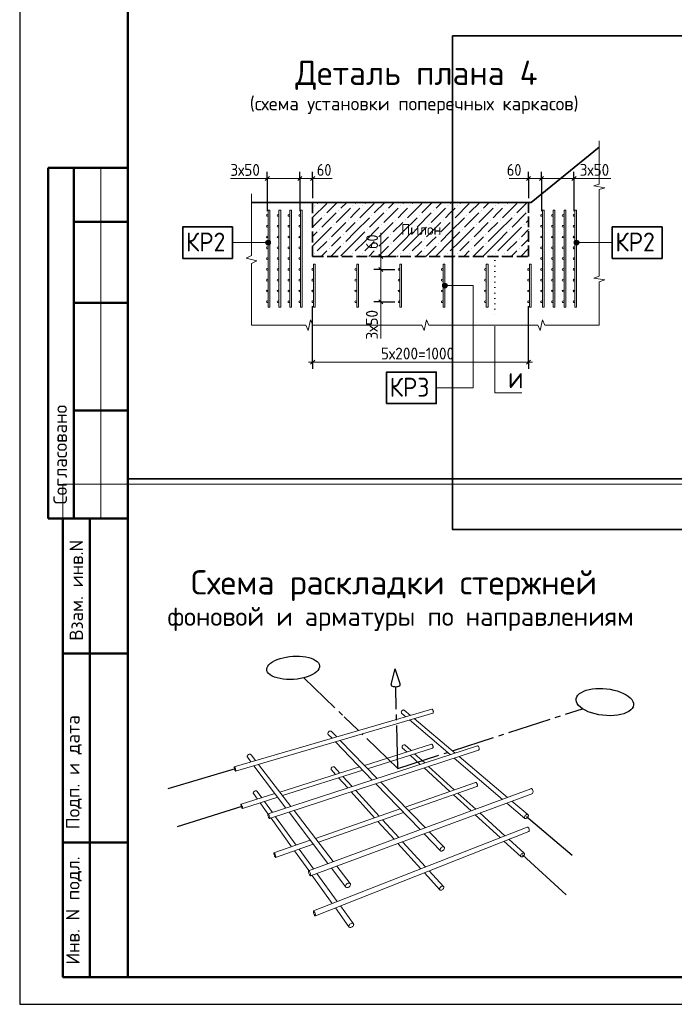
# Model space of a CAD drawing. Header units: millimetres. Extents: x 0 to 42000, y 0 to 29700.
# Tile 1 of 6: x 0 to 12125, y 0 to 18244. Entities that reach past the tile are written whole.
import ezdxf

# ---------------------------------------------------------------- set-up
doc = ezdxf.new("R2010")
doc.units = ezdxf.units.MM
for name, pattern in [('______2', [270, 200, -70]), ('______5', [1100, 800, -100, 100, -100]), ('______9', [100, 0, -100])]:
    doc.linetypes.add(name, pattern=pattern)
for name, color, linetype, lineweight in [('Standard', 7, 'Continuous', 25), ('Общий01', 7, 'Continuous', 13), ('Размерная линия_ общее', 7, 'Continuous', 13), ('Текст_ общее', 7, 'Continuous', 25)]:
    doc.layers.add(name, color=color, linetype=linetype, lineweight=lineweight)
doc.styles.add('ISOCPEUR', font='txt')

msp = doc.modelspace()

# ---------------------------------------------------------------- hatches: boundary and pattern name
at = {"layer": 'Standard', "linetype": 'Continuous', "lineweight": 13, "transparency": 33554687}
for points in [[(5461, 14795), (5467, 14801), (5474, 14795), (5467, 14788)], [(6165, 14795), (6171, 14801), (6178, 14795), (6171, 14788)], [(6341, 14795), (6347, 14801), (6354, 14795), (6347, 14788)], [(7045, 14795), (7051, 14801), (7058, 14795), (7051, 14788)], [(7221, 14795), (7227, 14801), (7234, 14795), (7227, 14788)], [(7925, 14795), (7931, 14801), (7938, 14795), (7931, 14788)], [(8101, 14795), (8107, 14801), (8114, 14795), (8107, 14788)], [(8805, 14795), (8811, 14801), (8818, 14795), (8811, 14788)], [(8981, 14795), (8987, 14801), (8994, 14795), (8987, 14788)], [(5637, 14619), (5643, 14625), (5650, 14619), (5643, 14612)], [(5901, 14707), (5907, 14713), (5914, 14707), (5907, 14700)], [(6517, 14619), (6523, 14625), (6530, 14619), (6523, 14612)], [(6781, 14707), (6787, 14713), (6794, 14707), (6787, 14700)], [(7397, 14619), (7403, 14625), (7410, 14619), (7403, 14612)], [(7661, 14707), (7667, 14713), (7674, 14707), (7667, 14700)], [(8277, 14619), (8283, 14625), (8290, 14619), (8283, 14612)], [(8541, 14707), (8547, 14713), (8554, 14707), (8547, 14700)], [(9157, 14619), (9163, 14625), (9170, 14619), (9163, 14612)], [(9421, 14707), (9426, 14712), (9426, 14702)], [(5813, 14443), (5819, 14449), (5826, 14443), (5819, 14436)], [(6077, 14531), (6083, 14537), (6090, 14531), (6083, 14524)], [(6253, 14531), (6259, 14537), (6266, 14531), (6259, 14524)], [(6693, 14443), (6699, 14449), (6706, 14443), (6699, 14436)], [(6957, 14531), (6963, 14537), (6970, 14531), (6963, 14524)], [(7133, 14531), (7139, 14537), (7146, 14531), (7139, 14524)], [(7573, 14443), (7579, 14449), (7586, 14443), (7579, 14436)], [(7837, 14531), (7843, 14537), (7850, 14531), (7843, 14524)], [(8013, 14531), (8019, 14537), (8026, 14531), (8019, 14524)], [(8453, 14443), (8459, 14449), (8466, 14443), (8459, 14436)], [(8717, 14531), (8723, 14537), (8730, 14531), (8723, 14524)], [(8893, 14531), (8899, 14537), (8906, 14531), (8899, 14524)], [(9333, 14443), (9339, 14449), (9346, 14443), (9339, 14436)], [(5549, 14355), (5555, 14361), (5562, 14355), (5555, 14348)], [(5989, 14267), (5995, 14273), (6002, 14267), (5995, 14260)], [(6429, 14355), (6435, 14361), (6442, 14355), (6435, 14348)], [(6869, 14267), (6875, 14273), (6882, 14267), (6875, 14260)], [(7309, 14355), (7315, 14361), (7322, 14355), (7315, 14348)], [(7749, 14267), (7755, 14273), (7762, 14267), (7755, 14260)], [(8189, 14355), (8195, 14361), (8202, 14355), (8195, 14348)], [(8629, 14267), (8635, 14273), (8642, 14267), (8635, 14260)], [(9069, 14355), (9075, 14361), (9082, 14355), (9075, 14348)], [(5725, 14179), (5731, 14185), (5738, 14179), (5731, 14172)], [(5989, 14091), (5995, 14097), (6002, 14091), (5995, 14084)], [(6605, 14179), (6611, 14185), (6618, 14179), (6611, 14172)], [(6869, 14091), (6875, 14097), (6882, 14091), (6875, 14084)], [(7485, 14179), (7491, 14185), (7498, 14179), (7491, 14172)], [(7749, 14091), (7755, 14097), (7762, 14091), (7755, 14084)], [(8365, 14179), (8371, 14185), (8378, 14179), (8371, 14172)], [(8629, 14091), (8635, 14097), (8642, 14091), (8635, 14084)], [(9245, 14179), (9251, 14185), (9258, 14179), (9251, 14172)], [(5461, 13915), (5467, 13921), (5474, 13915), (5467, 13908)], [(5725, 14003), (5731, 14009), (5738, 14003), (5731, 13996)], [(6165, 13915), (6171, 13921), (6178, 13915), (6171, 13908)], [(6341, 13915), (6347, 13921), (6354, 13915), (6347, 13908)], [(6605, 14003), (6611, 14009), (6618, 14003), (6611, 13996)], [(7045, 13915), (7051, 13921), (7058, 13915), (7051, 13908)], [(7221, 13915), (7227, 13921), (7234, 13915), (7227, 13908)], [(7485, 14003), (7491, 14009), (7498, 14003), (7491, 13996)], [(7925, 13915), (7931, 13921), (7938, 13915), (7931, 13908)], [(8101, 13915), (8107, 13921), (8114, 13915), (8107, 13908)], [(8365, 14003), (8371, 14009), (8378, 14003), (8371, 13996)], [(8805, 13915), (8811, 13921), (8818, 13915), (8811, 13908)], [(8981, 13915), (8987, 13921), (8994, 13915), (8987, 13908)], [(9245, 14003), (9251, 14009), (9258, 14003), (9251, 13996)]]:
    msp.add_hatch(color=7, dxfattribs=at).paths.add_polyline_path(points, flags=16)
at = {"layer": 'Общий01', "linetype": 'Continuous', "lineweight": 13, "transparency": 33554687}
for points in [[(4563, 14092), (4563, 14137), (4557, 14114)], [(4580, 14076), (4580, 14153), (4563, 14137)], [(4580, 14076), (4563, 14137), (4563, 14092)], [(4602, 14069), (4602, 14159), (4580, 14153)], [(4602, 14069), (4580, 14153), (4580, 14076)], [(4625, 14076), (4625, 14153), (4602, 14159)], [(4625, 14076), (4602, 14159), (4602, 14069)], [(4641, 14092), (4641, 14137), (4625, 14153)], [(4641, 14092), (4625, 14153), (4625, 14076)], [(4641, 14137), (4641, 14092), (4647, 14114)], [(10275, 14092), (10275, 14137), (10269, 14114)], [(10275, 14137), (10292, 14076), (10292, 14153)], [(10275, 14137), (10275, 14092), (10292, 14076)], [(10292, 14153), (10314, 14069), (10314, 14159)], [(10292, 14153), (10292, 14076), (10314, 14069)], [(10314, 14159), (10314, 14069), (10337, 14076)], [(10314, 14159), (10337, 14076), (10337, 14153)], [(10337, 14153), (10337, 14076), (10353, 14092)], [(10337, 14153), (10353, 14092), (10353, 14137)], [(10353, 14137), (10353, 14092), (10359, 14114)], [(7835, 13295), (7835, 13340), (7829, 13317)], [(7835, 13340), (7852, 13278), (7852, 13356)], [(7835, 13340), (7835, 13295), (7852, 13278)], [(7852, 13356), (7874, 13272), (7874, 13362)], [(7852, 13356), (7852, 13278), (7874, 13272)], [(7874, 13362), (7874, 13272), (7897, 13278)], [(7874, 13362), (7897, 13278), (7897, 13356)], [(7897, 13356), (7897, 13278), (7913, 13295)], [(7897, 13356), (7913, 13295), (7913, 13340)], [(7913, 13340), (7913, 13295), (7919, 13317)]]:
    msp.add_hatch(color=7, dxfattribs=at).paths.add_polyline_path(points)

# ---------------------------------------------------------------- linework, layer by layer
at = {"layer": 'Standard', "color": 7, "linetype": 'Continuous', "lineweight": 25, "transparency": 33554687}
msp.add_line((2000, 29200), (2000, 1058), dxfattribs=at)
at = {"layer": 'Standard', "color": 7, "linetype": 'Continuous', "lineweight": 35, "transparency": 33554687}
for p, q in [((9472, 14857), (10736, 15881)), ((4292, 14857), (9472, 14857))]:
    msp.add_line(p, q, dxfattribs=at)
at = {"layer": 'Standard', "color": 7, "linetype": 'Continuous', "lineweight": 13, "transparency": 33554687}
for p, q in [((10736, 16001), (10736, 15198)), ((1500, 15500), (1500, 9000)), ((10736, 15198), (10636, 15164)), ((10636, 15164), (10836, 15130)), ((4292, 15017), (4292, 15017)), ((4292, 13874), (4292, 15017)), ((10836, 15130), (10736, 15096)), ((10736, 15096), (10736, 14293)), ((10736, 14293), (10736, 13490)), ((4192, 13826), (4292, 13874)), ((4392, 13777), (4192, 13826)), ((4292, 13728), (4392, 13777)), ((4292, 12585), (4292, 13728)), ((10736, 13490), (10636, 13456)), ((10636, 13456), (10836, 13422)), ((10836, 13422), (10736, 13388)), ((10736, 13388), (10736, 12585)), ((5388, 12685), (5345, 12485)), ((5431, 12585), (5388, 12685)), ((7536, 12685), (7493, 12485)), ((7579, 12585), (7536, 12685)), ((9684, 12685), (9641, 12485)), ((9727, 12585), (9684, 12685)), ((4292, 12585), (4292, 12585)), ((5302, 12585), (4292, 12585)), ((5345, 12485), (5302, 12585)), ((6440, 12585), (5431, 12585)), ((7450, 12585), (6440, 12585)), ((7493, 12485), (7450, 12585)), ((8588, 12585), (7579, 12585)), ((9598, 12585), (8588, 12585)), ((9641, 12485), (9598, 12585)), ((10736, 12585), (9727, 12585)), ((10736, 12585), (10736, 12585))]:
    msp.add_line(p, q, dxfattribs=at)
at = {"layer": 'Standard', "color": 7, "linetype": 'Continuous', "lineweight": 50, "transparency": 33554687}
for p, q in [((6, 15500), (0, 15500)), ((2000, 15500), (527, 15500)), ((527, 15500), (527, 9000)), ((527, 15500), (527, 9000)), ((1000, 15500), (1000, 9000)), ((2000, 14500), (1000, 14500)), ((2000, 13000), (1000, 13000)), ((2000, 11000), (1000, 11000)), ((0, 9000), (6, 9000)), ((527, 9000), (2000, 9000)), ((800, 500), (800, 9000)), ((800, 500), (800, 9000)), ((1300, 500), (1300, 9000)), ((800, 6500), (2000, 6500)), ((800, 3000), (2000, 3000)), ((2000, 500), (800, 500))]:
    msp.add_line(p, q, dxfattribs=at)
at = {"layer": 'Standard', "color": 7, "linetype": '______2', "lineweight": 35, "transparency": 33554687}
for p, q in [((5426, 14857), (5426, 13857)), ((9426, 13857), (9426, 14857)), ((5426, 13857), (9426, 13857))]:
    msp.add_line(p, q, dxfattribs=at)
at = {"layer": 'Standard', "color": 253, "linetype": 'Continuous', "lineweight": 13, "true_color": 0xa0a0a0, "transparency": 33554687}
for p, q in [((5687, 14839), (5426, 14578)), ((5530, 14857), (5511, 14839)), ((5882, 14857), (5687, 14663)), ((6058, 14857), (5951, 14751)), ((6234, 14857), (6215, 14839)), ((6567, 14839), (6303, 14575)), ((6410, 14857), (6391, 14839)), ((6762, 14857), (6567, 14663)), ((6938, 14857), (6831, 14751)), ((7114, 14857), (7095, 14839)), ((7447, 14839), (7183, 14575)), ((7290, 14857), (7271, 14839)), ((7642, 14857), (7447, 14663)), ((7818, 14857), (7711, 14751)), ((7994, 14857), (7975, 14839)), ((8327, 14839), (8063, 14575)), ((8170, 14857), (8151, 14839)), ((8522, 14857), (8327, 14663)), ((8698, 14857), (8591, 14751)), ((8874, 14857), (8855, 14839)), ((9207, 14839), (8943, 14575)), ((9050, 14857), (9031, 14839)), ((9402, 14857), (9207, 14663)), ((5863, 14663), (5599, 14399)), ((6127, 14751), (5863, 14487)), ((6127, 14575), (6215, 14663)), ((6215, 14663), (6303, 14751)), ((6743, 14663), (6479, 14399)), ((7007, 14751), (6743, 14487)), ((7007, 14575), (7095, 14663)), ((7095, 14663), (7183, 14751)), ((7623, 14663), (7359, 14399)), ((7887, 14751), (7623, 14487)), ((7887, 14575), (7975, 14663)), ((7975, 14663), (8063, 14751)), ((8503, 14663), (8239, 14399)), ((8767, 14751), (8503, 14487)), ((8767, 14575), (8855, 14663)), ((8855, 14663), (8943, 14751)), ((9383, 14663), (9119, 14399)), ((5426, 14402), (5599, 14575)), ((6039, 14487), (5775, 14223)), ((6215, 14487), (6039, 14311)), ((6215, 14311), (6479, 14575)), ((6919, 14487), (6655, 14223)), ((7095, 14487), (6919, 14311)), ((7095, 14311), (7359, 14575)), ((7799, 14487), (7535, 14223)), ((7975, 14487), (7799, 14311)), ((7975, 14311), (8239, 14575)), ((8679, 14487), (8415, 14223)), ((8855, 14487), (8679, 14311)), ((8855, 14311), (9119, 14575)), ((9426, 14530), (9383, 14487)), ((5511, 14311), (5426, 14226)), ((5511, 14135), (5775, 14399)), ((6215, 14311), (6039, 14135)), ((6391, 14311), (6215, 14135)), ((6391, 14135), (6655, 14399)), ((7095, 14311), (6919, 14135)), ((7271, 14311), (7095, 14135)), ((7271, 14135), (7535, 14399)), ((7975, 14311), (7799, 14135)), ((8151, 14311), (7975, 14135)), ((8151, 14135), (8415, 14399)), ((8855, 14311), (8679, 14135)), ((9031, 14311), (8855, 14135)), ((9031, 14135), (9295, 14399)), ((9426, 14354), (9295, 14223)), ((5511, 14135), (5426, 14050)), ((5687, 14135), (5511, 13959)), ((5775, 14047), (5863, 14135)), ((5863, 14135), (5951, 14223)), ((6215, 14135), (5951, 13871)), ((6391, 14135), (6215, 13959)), ((6567, 14135), (6391, 13959)), ((6655, 14047), (6743, 14135)), ((6743, 14135), (6831, 14223)), ((7095, 14135), (6831, 13871)), ((7271, 14135), (7095, 13959)), ((7447, 14135), (7271, 13959)), ((7535, 14047), (7623, 14135)), ((7623, 14135), (7711, 14223)), ((7975, 14135), (7711, 13871)), ((8151, 14135), (7975, 13959)), ((8327, 14135), (8151, 13959)), ((8415, 14047), (8503, 14135)), ((8503, 14135), (8591, 14223)), ((8855, 14135), (8591, 13871)), ((9031, 14135), (8855, 13959)), ((9207, 14135), (9031, 13959)), ((9295, 14047), (9383, 14135)), ((9383, 14135), (9426, 14178)), ((5687, 13959), (5586, 13857)), ((5951, 14047), (5762, 13857)), ((6127, 13871), (6114, 13857)), ((6290, 13857), (6303, 13871)), ((6567, 13959), (6466, 13857)), ((6831, 14047), (6642, 13857)), ((7007, 13871), (6994, 13857)), ((7170, 13857), (7183, 13871)), ((7447, 13959), (7346, 13857)), ((7711, 14047), (7522, 13857)), ((7887, 13871), (7874, 13857)), ((8050, 13857), (8063, 13871)), ((8327, 13959), (8226, 13857)), ((8591, 14047), (8402, 13857)), ((8767, 13871), (8754, 13857)), ((8930, 13857), (8943, 13871)), ((9207, 13959), (9106, 13857)), ((9426, 14002), (9282, 13857))]:
    msp.add_line(p, q, dxfattribs=at)
at = {"layer": 'Standard', "color": 7, "linetype": '______9', "lineweight": 13, "transparency": 33554687}
msp.add_line((8798, 13780), (8798, 12771), dxfattribs=at)
at = {"layer": 'Standard', "color": 7, "linetype": 'Continuous', "lineweight": -3, "transparency": 33554687}
for p, q in [((6878, 5924), (6957, 6219)), ((7047, 5935), (6957, 6219)), ((6878, 5924), (6881, 5914)), ((6881, 5914), (6889, 5904)), ((6889, 5904), (6902, 5896)), ((6902, 5896), (6920, 5890)), ((6920, 5890), (6941, 5886)), ((6941, 5886), (6963, 5885)), ((6963, 5885), (6985, 5886)), ((6985, 5886), (7006, 5890)), ((7006, 5890), (7024, 5897)), ((7024, 5897), (7038, 5905)), ((7038, 5905), (7047, 5915)), ((7050, 5925), (7047, 5935)), ((7047, 5915), (7050, 5925)), ((3988, 4360), (2742, 3994)), ((4112, 3668), (2916, 3290)), ((9386, 3479), (10231, 2761)), ((9314, 2767), (10120, 2031))]:
    msp.add_line(p, q, dxfattribs=at)
at = {"layer": 'Standard', "color": 7, "linetype": '______5', "lineweight": -3, "transparency": 33554687}
for p, q in [((5261, 6050), (6010, 5327)), ((7004, 4368), (6965, 5885)), ((8016, 4696), (10426, 5476)), ((6274, 5072), (6010, 5327)), ((7004, 4368), (6340, 5009)), ((7004, 4368), (7925, 4666))]:
    msp.add_line(p, q, dxfattribs=at)
at = {"layer": 'Standard', "color": 7, "linetype": 'Continuous', "lineweight": 18, "transparency": 33554687}
for p, q in [((3975, 4400), (7633, 5469)), ((4000, 4319), (7652, 5396)), ((7069, 5419), (7068, 5410)), ((7068, 5410), (7069, 5402)), ((7072, 5428), (7069, 5419)), ((7069, 5402), (7073, 5395)), ((7077, 5436), (7072, 5428)), ((7073, 5395), (7078, 5390)), ((7084, 5443), (7077, 5436)), ((7150, 5328), (7078, 5390)), ((7092, 5449), (7084, 5443)), ((7100, 5452), (7092, 5449)), ((7108, 5454), (7100, 5452)), ((7116, 5453), (7108, 5454)), ((7123, 5449), (7116, 5453)), ((7237, 5353), (7123, 5449)), ((8063, 4655), (7307, 5294)), ((7633, 5469), (7637, 5468)), ((7637, 5468), (7642, 5466)), ((7642, 5466), (7647, 5460)), ((7647, 5460), (7652, 5453)), ((7652, 5453), (7656, 5445)), ((7656, 5398), (7652, 5396)), ((7656, 5445), (7659, 5435)), ((7659, 5402), (7656, 5398)), ((7659, 5435), (7661, 5426)), ((7661, 5409), (7659, 5402)), ((7661, 5426), (7662, 5417)), ((7662, 5417), (7661, 5409)), ((7972, 4626), (7220, 5268)), ((5709, 5027), (5708, 5018)), ((5708, 5018), (5710, 5009)), ((5712, 5036), (5709, 5027)), ((5710, 5009), (5715, 5002)), ((5717, 5045), (5712, 5036)), ((5785, 4929), (5715, 5002)), ((5724, 5052), (5717, 5045)), ((5732, 5058), (5724, 5052)), ((5741, 5062), (5732, 5058)), ((5750, 5063), (5741, 5062)), ((5759, 5062), (5750, 5063)), ((5767, 5059), (5759, 5062)), ((5773, 5054), (5767, 5059)), ((5871, 4954), (5773, 5054)), ((4601, 3528), (8479, 4791)), ((6531, 4156), (5848, 4864)), ((6621, 4186), (5934, 4889)), ((6385, 4427), (7628, 4819)), ((6445, 4366), (7647, 4748)), ((7085, 4784), (7082, 4775)), ((7082, 4775), (7082, 4767)), ((7082, 4767), (7083, 4760)), ((7083, 4760), (7086, 4753)), ((7090, 4792), (7085, 4784)), ((7086, 4753), (7091, 4748)), ((7097, 4799), (7090, 4792)), ((7171, 4675), (7091, 4748)), ((7104, 4804), (7097, 4799)), ((7112, 4808), (7104, 4804)), ((7120, 4809), (7112, 4808)), ((7128, 4809), (7120, 4809)), ((7135, 4806), (7128, 4809)), ((7251, 4700), (7135, 4806)), ((7628, 4819), (7633, 4818)), ((7633, 4818), (7638, 4815)), ((7638, 4815), (7643, 4809)), ((7643, 4809), (7647, 4802)), ((7647, 4802), (7651, 4794)), ((7651, 4750), (7647, 4748)), ((7651, 4794), (7654, 4785)), ((7654, 4754), (7651, 4750)), ((7654, 4785), (7656, 4776)), ((7656, 4759), (7654, 4754)), ((7656, 4776), (7657, 4767)), ((7657, 4767), (7656, 4759)), ((8479, 4791), (8485, 4790)), ((8485, 4790), (8491, 4786)), ((8491, 4786), (8497, 4780)), ((8497, 4780), (8502, 4772)), ((8502, 4772), (8507, 4763)), ((8507, 4763), (8510, 4753)), ((8510, 4753), (8512, 4743)), ((4218, 4606), (4215, 4596)), ((4215, 4596), (4215, 4587)), ((4215, 4587), (4218, 4579)), ((4223, 4615), (4218, 4606)), ((4218, 4579), (4223, 4571)), ((4230, 4623), (4223, 4615)), ((4284, 4491), (4223, 4571)), ((4239, 4629), (4230, 4623)), ((4249, 4633), (4239, 4629)), ((4259, 4635), (4249, 4633)), ((4269, 4634), (4259, 4635)), ((4278, 4631), (4269, 4634)), ((4285, 4625), (4278, 4631)), ((4370, 4516), (4285, 4625)), ((4628, 3440), (8499, 4712)), ((7420, 4446), (7234, 4617)), ((7502, 4472), (7314, 4643)), ((8943, 3797), (8046, 4563)), ((9038, 3832), (8137, 4593)), ((8504, 4714), (8499, 4712)), ((8508, 4718), (8504, 4714)), ((8511, 4725), (8508, 4718)), ((8512, 4733), (8511, 4725)), ((8512, 4743), (8512, 4733)), ((3972, 4395), (3973, 4399)), ((3972, 4388), (3972, 4395)), ((3974, 4380), (3972, 4388)), ((3973, 4399), (3975, 4400)), ((3976, 4370), (3974, 4380)), ((3975, 4400), (3978, 4399)), ((3978, 4399), (3981, 4395)), ((3981, 4395), (3985, 4389)), ((3985, 4389), (3989, 4380)), ((3989, 4380), (3993, 4371)), ((4932, 3636), (4339, 4419)), ((5023, 3665), (4425, 4444)), ((4817, 3933), (6296, 4399)), ((5775, 4384), (5770, 4376)), ((5781, 4391), (5775, 4384)), ((5789, 4397), (5781, 4391)), ((5798, 4401), (5789, 4397)), ((5807, 4403), (5798, 4401)), ((5816, 4402), (5807, 4403)), ((5823, 4399), (5816, 4402)), ((5829, 4394), (5823, 4399)), ((5930, 4284), (5829, 4394)), ((7966, 3945), (7491, 4381)), ((8050, 3974), (7573, 4408)), ((3979, 4359), (3976, 4370)), ((3982, 4349), (3979, 4359)), ((3986, 4339), (3982, 4349)), ((3990, 4331), (3986, 4339)), ((3994, 4324), (3990, 4331)), ((3993, 4371), (3997, 4360)), ((3998, 4320), (3994, 4324)), ((3997, 4360), (4000, 4349)), ((4000, 4319), (3998, 4320)), ((4000, 4349), (4002, 4340)), ((4002, 4320), (4000, 4319)), ((4002, 4340), (4003, 4331)), ((4003, 4324), (4002, 4320)), ((4003, 4331), (4003, 4324)), ((4869, 3866), (6355, 4338)), ((5770, 4376), (5767, 4367)), ((5767, 4367), (5767, 4359)), ((5767, 4359), (5769, 4351)), ((5769, 4351), (5773, 4344)), ((5850, 4259), (5773, 4344)), ((6158, 4035), (5987, 4221)), ((6076, 4008), (5907, 4196)), ((7417, 3236), (6597, 4087)), ((7514, 3271), (6688, 4117)), ((7139, 3655), (8441, 4111)), ((7202, 3591), (8470, 4038)), ((8441, 4111), (8446, 4112)), ((8446, 4112), (8452, 4111)), ((8452, 4111), (8457, 4107)), ((8457, 4107), (8463, 4101)), ((8463, 4101), (8468, 4093)), ((8468, 4093), (8473, 4084)), ((8474, 4042), (8470, 4038)), ((8473, 4084), (8476, 4074)), ((8477, 4048), (8474, 4042)), ((8476, 4074), (8477, 4064)), ((8477, 4064), (8478, 4055)), ((8478, 4055), (8477, 4048)), ((4099, 3707), (4728, 3905)), ((4124, 3629), (4779, 3837)), ((4330, 3929), (4327, 3920)), ((4327, 3920), (4327, 3911)), ((4327, 3911), (4330, 3903)), ((4334, 3938), (4330, 3929)), ((4402, 3803), (4330, 3903)), ((4341, 3945), (4334, 3938)), ((4350, 3951), (4341, 3945)), ((4360, 3955), (4350, 3951)), ((4370, 3957), (4360, 3955)), ((4379, 3957), (4370, 3957)), ((4388, 3954), (4379, 3957)), ((4395, 3949), (4388, 3954)), ((4400, 3943), (4395, 3949)), ((4483, 3828), (4400, 3943)), ((5351, 2476), (9470, 3991)), ((5387, 2381), (9503, 3909)), ((6573, 3458), (6141, 3937)), ((6658, 3487), (6223, 3964)), ((8360, 3583), (8033, 3884)), ((8446, 3614), (8117, 3913)), ((9466, 3999), (9472, 4000)), ((9472, 4000), (9479, 3998)), ((9479, 3998), (9486, 3994)), ((9486, 3994), (9493, 3987)), ((9493, 3987), (9499, 3978)), ((9503, 3920), (9498, 3916)), ((9499, 3978), (9504, 3968)), ((9507, 3927), (9503, 3920)), ((9504, 3968), (9507, 3957)), ((9507, 3957), (9509, 3946)), ((9509, 3935), (9507, 3927)), ((9509, 3946), (9509, 3935)), ((4097, 3703), (4098, 3706)), ((4097, 3697), (4097, 3703)), ((4098, 3689), (4097, 3697)), ((4098, 3706), (4099, 3707)), ((4100, 3680), (4098, 3689)), ((4099, 3707), (4102, 3706)), ((4102, 3670), (4100, 3680)), ((4102, 3706), (4106, 3701)), ((4106, 3660), (4102, 3670)), ((4106, 3701), (4110, 3695)), ((4110, 3650), (4106, 3660)), ((4110, 3695), (4114, 3686)), ((4114, 3642), (4110, 3650)), ((4114, 3686), (4117, 3677)), ((4117, 3677), (4121, 3667)), ((4121, 3667), (4124, 3657)), ((4124, 3657), (4126, 3647)), ((4599, 3527), (4452, 3733)), ((4682, 3554), (4533, 3759)), ((9357, 3443), (9021, 3730)), ((9414, 3515), (9117, 3766)), ((4118, 3635), (4114, 3642)), ((4121, 3631), (4118, 3635)), ((4124, 3629), (4121, 3631)), ((4126, 3630), (4124, 3629)), ((4126, 3647), (4127, 3640)), ((4127, 3634), (4126, 3630)), ((4127, 3640), (4127, 3634)), ((4596, 3516), (4597, 3523)), ((4597, 3508), (4596, 3516)), ((4597, 3523), (4598, 3527)), ((4599, 3497), (4597, 3508)), ((4598, 3527), (4601, 3528)), ((4603, 3486), (4599, 3497)), ((4601, 3528), (4604, 3526)), ((4606, 3474), (4603, 3486)), ((4604, 3526), (4609, 3521)), ((4611, 3464), (4606, 3474)), ((4609, 3521), (4613, 3513)), ((4613, 3513), (4618, 3504)), ((4618, 3504), (4623, 3493)), ((4623, 3493), (4626, 3482)), ((4626, 3482), (4630, 3470)), ((4630, 3470), (4632, 3460)), ((5121, 2950), (4739, 3476)), ((5710, 2608), (4990, 3559)), ((5808, 2644), (5082, 3589)), ((5478, 3074), (7045, 3623)), ((5533, 3002), (7108, 3557)), ((8899, 3088), (8437, 3513)), ((8987, 3123), (8523, 3545)), ((9351, 3475), (9349, 3465)), ((9356, 3485), (9351, 3475)), ((9362, 3495), (9356, 3485)), ((9370, 3504), (9362, 3495)), ((9380, 3511), (9370, 3504)), ((9389, 3516), (9380, 3511)), ((9399, 3518), (9389, 3516)), ((9407, 3518), (9399, 3518)), ((9414, 3515), (9407, 3518)), ((9409, 3463), (9415, 3473)), ((9419, 3509), (9414, 3515)), ((9415, 3473), (9420, 3483)), ((9422, 3502), (9419, 3509)), ((9420, 3483), (9422, 3493)), ((9422, 3493), (9422, 3502)), ((4616, 3454), (4611, 3464)), ((4620, 3447), (4616, 3454)), ((4624, 3442), (4620, 3447)), ((4628, 3440), (4624, 3442)), ((4631, 3441), (4628, 3440)), ((4632, 3444), (4631, 3441)), ((4632, 3460), (4632, 3451)), ((4632, 3451), (4632, 3444)), ((5035, 2920), (4656, 3449)), ((5442, 1729), (9398, 3284)), ((6934, 3058), (6634, 3390)), ((7021, 3090), (6719, 3420)), ((9349, 3465), (9349, 3456)), ((9349, 3456), (9352, 3448)), ((9352, 3448), (9357, 3443)), ((9357, 3443), (9364, 3440)), ((9364, 3440), (9372, 3440)), ((9372, 3440), (9382, 3442)), ((9382, 3442), (9391, 3447)), ((9391, 3447), (9401, 3454)), ((9398, 3284), (9403, 3285)), ((9401, 3454), (9409, 3463)), ((9403, 3285), (9410, 3283)), ((5476, 1637), (9429, 3205)), ((7793, 2846), (7490, 3161)), ((7865, 2911), (7586, 3197)), ((9410, 3283), (9417, 3278)), ((9417, 3278), (9424, 3271)), ((9424, 3271), (9429, 3262)), ((9429, 3262), (9434, 3252)), ((9434, 3208), (9429, 3205)), ((9434, 3252), (9438, 3242)), ((9438, 3214), (9434, 3208)), ((9438, 3242), (9439, 3231)), ((9439, 3222), (9438, 3214)), ((9439, 3231), (9439, 3222)), ((4710, 2806), (5382, 3041)), ((4741, 2723), (5437, 2968)), ((7429, 2510), (7004, 2981)), ((7519, 2546), (7091, 3013)), ((7841, 2919), (7830, 2916)), ((7851, 2919), (7841, 2919)), ((7859, 2916), (7851, 2919)), ((9286, 2733), (8970, 3023)), ((9341, 2801), (9059, 3058)), ((4708, 2803), (4710, 2806)), ((4708, 2797), (4708, 2803)), ((4709, 2789), (4708, 2797)), ((4711, 2779), (4709, 2789)), ((4710, 2806), (4712, 2806)), ((4713, 2768), (4711, 2779)), ((4712, 2806), (4716, 2804)), ((4717, 2757), (4713, 2768)), ((4716, 2804), (4720, 2799)), ((4721, 2747), (4717, 2757)), ((4720, 2799), (4724, 2791)), ((4726, 2738), (4721, 2747)), ((4724, 2791), (4729, 2782)), ((4731, 2730), (4726, 2738)), ((4729, 2782), (4733, 2771)), ((4733, 2771), (4737, 2760)), ((4737, 2760), (4740, 2749)), ((4740, 2749), (4742, 2740)), ((4742, 2740), (4743, 2732)), ((5353, 2477), (5088, 2845)), ((5441, 2510), (5175, 2876)), ((7790, 2873), (7788, 2863)), ((7788, 2863), (7789, 2854)), ((7789, 2854), (7793, 2846)), ((7794, 2884), (7790, 2873)), ((7793, 2846), (7800, 2841)), ((7801, 2894), (7794, 2884)), ((7800, 2841), (7808, 2838)), ((7809, 2903), (7801, 2894)), ((7808, 2838), (7818, 2838)), ((7819, 2911), (7809, 2903)), ((7818, 2838), (7829, 2841)), ((7830, 2916), (7819, 2911)), ((7829, 2841), (7839, 2847)), ((7839, 2847), (7849, 2854)), ((7849, 2854), (7858, 2863)), ((7858, 2863), (7865, 2874)), ((7865, 2911), (7859, 2916)), ((7869, 2904), (7865, 2911)), ((7865, 2874), (7869, 2884)), ((7870, 2895), (7869, 2904)), ((7869, 2884), (7870, 2895)), ((9280, 2762), (9278, 2752)), ((9278, 2752), (9279, 2744)), ((9279, 2744), (9281, 2737)), ((9285, 2771), (9280, 2762)), ((9281, 2737), (9286, 2733)), ((9291, 2781), (9285, 2771)), ((9299, 2789), (9291, 2781)), ((9308, 2796), (9299, 2789)), ((9317, 2801), (9308, 2796)), ((9310, 2733), (9320, 2738)), ((9326, 2803), (9317, 2801)), ((9320, 2738), (9329, 2745)), ((9335, 2804), (9326, 2803)), ((9329, 2745), (9336, 2753)), ((9341, 2801), (9335, 2804)), ((9336, 2753), (9343, 2763)), ((9346, 2797), (9341, 2801)), ((9343, 2763), (9347, 2772)), ((9349, 2790), (9346, 2797)), ((9347, 2772), (9349, 2781)), ((9349, 2781), (9349, 2790)), ((4735, 2725), (4731, 2730)), ((4738, 2722), (4735, 2725)), ((4741, 2723), (4738, 2722)), ((4742, 2726), (4741, 2723)), ((4743, 2732), (4742, 2726)), ((6120, 2239), (5872, 2561)), ((9286, 2733), (9293, 2730)), ((9293, 2730), (9301, 2730)), ((9301, 2730), (9310, 2733)), ((5348, 2467), (5349, 2473)), ((5349, 2458), (5348, 2467)), ((5349, 2473), (5351, 2476)), ((5350, 2447), (5349, 2458)), ((5354, 2435), (5350, 2447)), ((5351, 2476), (5355, 2477)), ((5358, 2422), (5354, 2435)), ((5355, 2477), (5359, 2473)), ((5363, 2410), (5358, 2422)), ((5359, 2473), (5365, 2467)), ((5368, 2399), (5363, 2410)), ((5365, 2467), (5370, 2458)), ((5374, 2390), (5368, 2399)), ((5370, 2458), (5376, 2448)), ((5379, 2384), (5374, 2390)), ((5376, 2448), (5381, 2435)), ((5384, 2381), (5379, 2384)), ((5381, 2435), (5385, 2423)), ((5387, 2381), (5384, 2381)), ((5385, 2423), (5388, 2410)), ((5390, 2384), (5387, 2381)), ((5388, 2410), (5390, 2399)), ((5390, 2399), (5391, 2390)), ((5391, 2390), (5390, 2384)), ((5790, 1866), (5414, 2391)), ((5883, 1902), (5504, 2424)), ((6042, 2170), (5774, 2524)), ((7782, 2120), (7495, 2438)), ((7851, 2182), (7585, 2473)), ((6039, 2208), (6035, 2197)), ((6035, 2197), (6035, 2186)), ((6046, 2219), (6039, 2208)), ((6055, 2229), (6046, 2219)), ((6066, 2237), (6055, 2229)), ((6078, 2243), (6066, 2237)), ((6090, 2246), (6078, 2243)), ((6102, 2247), (6090, 2246)), ((6112, 2244), (6102, 2247)), ((6107, 2180), (6116, 2190)), ((6120, 2239), (6112, 2244)), ((6116, 2190), (6123, 2201)), ((6125, 2232), (6120, 2239)), ((6123, 2201), (6127, 2212)), ((6127, 2222), (6125, 2232)), ((6127, 2212), (6127, 2222)), ((6035, 2186), (6037, 2177)), ((6037, 2177), (6042, 2170)), ((6042, 2170), (6050, 2165)), ((6050, 2165), (6061, 2162)), ((6061, 2162), (6072, 2163)), ((6072, 2163), (6084, 2166)), ((6084, 2166), (6096, 2172)), ((6096, 2172), (6107, 2180)), ((7778, 2144), (7777, 2135)), ((7777, 2135), (7778, 2126)), ((7782, 2154), (7778, 2144)), ((7778, 2126), (7782, 2120)), ((7789, 2164), (7782, 2154)), ((7782, 2120), (7788, 2115)), ((7788, 2115), (7796, 2113)), ((7797, 2173), (7789, 2164)), ((7796, 2113), (7805, 2114)), ((7806, 2180), (7797, 2173)), ((7805, 2114), (7815, 2117)), ((7817, 2186), (7806, 2180)), ((7815, 2117), (7826, 2122)), ((7827, 2189), (7817, 2186)), ((7826, 2122), (7835, 2129)), ((7836, 2189), (7827, 2189)), ((7835, 2129), (7844, 2138)), ((7845, 2187), (7836, 2189)), ((7844, 2138), (7850, 2148)), ((7851, 2182), (7845, 2187)), ((7850, 2148), (7854, 2158)), ((7854, 2176), (7851, 2182)), ((7856, 2167), (7854, 2176)), ((7854, 2158), (7856, 2167)), ((5439, 1721), (5440, 1726)), ((5439, 1713), (5439, 1721)), ((5441, 1703), (5439, 1713)), ((5440, 1726), (5442, 1729)), ((5444, 1691), (5441, 1703)), ((5442, 1729), (5445, 1729)), ((5448, 1679), (5444, 1691)), ((5445, 1729), (5450, 1725)), ((5453, 1667), (5448, 1679)), ((5450, 1725), (5455, 1719)), ((5458, 1657), (5453, 1667)), ((5455, 1719), (5460, 1710)), ((5463, 1648), (5458, 1657)), ((5460, 1710), (5466, 1699)), ((5468, 1641), (5463, 1648)), ((5466, 1699), (5470, 1687)), ((5470, 1687), (5474, 1675)), ((5474, 1675), (5478, 1664)), ((5478, 1664), (5479, 1653)), ((5479, 1653), (5480, 1645)), ((5480, 1645), (5479, 1640)), ((6099, 1436), (5849, 1785)), ((6183, 1489), (5942, 1822)), ((5473, 1638), (5468, 1641)), ((5476, 1637), (5473, 1638)), ((5479, 1640), (5476, 1637)), ((6101, 1464), (6098, 1454)), ((6108, 1474), (6101, 1464)), ((6117, 1484), (6108, 1474)), ((6127, 1492), (6117, 1484)), ((6138, 1498), (6127, 1492)), ((6150, 1501), (6138, 1498)), ((6161, 1502), (6150, 1501)), ((6171, 1500), (6161, 1502)), ((6178, 1496), (6171, 1500)), ((6175, 1450), (6181, 1461)), ((6183, 1489), (6178, 1496)), ((6181, 1461), (6185, 1471)), ((6186, 1481), (6183, 1489)), ((6185, 1471), (6186, 1481)), ((6098, 1454), (6097, 1444)), ((6097, 1444), (6099, 1436)), ((6099, 1436), (6104, 1429)), ((6104, 1429), (6112, 1425)), ((6112, 1425), (6122, 1423)), ((6122, 1423), (6133, 1424)), ((6133, 1424), (6144, 1427)), ((6144, 1427), (6155, 1433)), ((6155, 1433), (6166, 1441)), ((6166, 1441), (6175, 1450))]:
    msp.add_line(p, q, dxfattribs=at)
at = {"layer": 'Standard', "color": 7, "linetype": 'Continuous', "lineweight": 25, "transparency": 33554687}
msp.add_lwpolyline([(0, 0), (42000, 0), (42000, 29700), (0, 29700), (0, 0)], close=True, dxfattribs=at)
at = {"layer": 'Standard', "color": 7, "linetype": 'Continuous', "lineweight": 50, "transparency": 33554687}
msp.add_lwpolyline([(2000, 29200), (41500, 29200), (41500, 500), (2000, 500), (2000, 29200)], close=True, dxfattribs=at)
at = {"layer": 'Standard', "color": 7, "linetype": 'Continuous', "lineweight": 35, "transparency": 33554687}
for points in [[(30201, 29200), (2000, 29200), (2000, 9735), (30201, 9735), (30201, 29200)], [(8014, 17947), (8014, 8800), (29014, 8800), (29014, 17947), (8014, 17947)]]:
    msp.add_lwpolyline(points, dxfattribs=at)
at = {"layer": 'Standard', "color": 7, "linetype": 'Continuous', "lineweight": 13, "transparency": 33554687}
for points in [[(4634, 12917), (4634, 14717), (4602, 14717), (4602, 12917), (4634, 12917)], [(4834, 12917), (4834, 14717), (4802, 14717), (4802, 12917), (4834, 12917)], [(5034, 12917), (5034, 14717), (5002, 14717), (5002, 12917), (5034, 12917)], [(5234, 12917), (5234, 14717), (5202, 14717), (5202, 12917), (5234, 12917)], [(9714, 12917), (9714, 14717), (9682, 14717), (9682, 12917), (9714, 12917)], [(9914, 12917), (9914, 14717), (9882, 14717), (9882, 12917), (9914, 12917)], [(10114, 12917), (10114, 14717), (10082, 14717), (10082, 12917), (10114, 12917)], [(10314, 12917), (10314, 14717), (10282, 14717), (10282, 12917), (10314, 12917)], [(5474, 13717), (5474, 12917), (5442, 12917), (5442, 13717), (5474, 13717)], [(6274, 13717), (6274, 12917), (6242, 12917), (6242, 13717), (6274, 13717)], [(7074, 13717), (7074, 12917), (7042, 12917), (7042, 13717), (7074, 13717)], [(7874, 13717), (7874, 12917), (7842, 12917), (7842, 13717), (7874, 13717)], [(8674, 13717), (8674, 12917), (8642, 12917), (8642, 13717), (8674, 13717)], [(9474, 13717), (9474, 12917), (9442, 12917), (9442, 13717), (9474, 13717)], [(9302, 11331), (8798, 11331), (8798, 12567)], [(24592, 9635), (800, 9635), (800, 500), (24592, 500), (24592, 9635)]]:
    msp.add_lwpolyline(points, dxfattribs=at)
at = {"layer": 'Standard', "color": 7, "linetype": 'Continuous', "lineweight": -3, "transparency": 33554687}
for points in [[(4681, 6345), (4723, 6368), (4771, 6389), (4823, 6407), (4879, 6422), (4938, 6435), (4999, 6444), (5062, 6449), (5124, 6452), (5185, 6450), (5244, 6445), (5300, 6437), (5353, 6426), (5401, 6411), (5444, 6393), (5480, 6373), (5510, 6351), (5532, 6326), (5547, 6300), (5554, 6273), (5552, 6244), (5542, 6216), (5524, 6188), (5498, 6160), (5464, 6134), (5423, 6110), (5375, 6087), (5322, 6067), (5264, 6051), (5203, 6037), (5139, 6027), (5073, 6021), (5008, 6018), (4943, 6020), (4881, 6025), (4822, 6034), (4767, 6047), (4718, 6063), (4675, 6082), (4640, 6104), (4611, 6128), (4591, 6154), (4580, 6181), (4577, 6209), (4582, 6238), (4595, 6266), (4617, 6293), (4646, 6320), (4681, 6345)], [(10426, 5476), (10385, 5506), (10352, 5538), (10328, 5571), (10312, 5604), (10305, 5637), (10308, 5669), (10319, 5700), (10339, 5729), (10367, 5756), (10403, 5780), (10446, 5802), (10495, 5819), (10549, 5834), (10608, 5844), (10671, 5851), (10737, 5853), (10803, 5852), (10871, 5846), (10938, 5837), (11004, 5823), (11066, 5806), (11126, 5786), (11181, 5762), (11230, 5736), (11273, 5707), (11309, 5677), (11337, 5645), (11356, 5612), (11367, 5579), (11369, 5546), (11361, 5514), (11344, 5483), (11319, 5454), (11284, 5428), (11242, 5405), (11192, 5385), (11136, 5369), (11074, 5357), (11008, 5350), (10938, 5347), (10867, 5349), (10795, 5355), (10725, 5366), (10656, 5381), (10591, 5399), (10530, 5422), (10475, 5448), (10426, 5476)]]:
    msp.add_lwpolyline(points, dxfattribs=at)
at = {"layer": 'Standard', "color": 7, "linetype": 'Continuous', "lineweight": 18, "transparency": 33554687}
for centre in [(4586, 14617), (4786, 14617), (4986, 14617), (5186, 14617), (9666, 14617), (9866, 14617), (10066, 14617), (10266, 14617), (4586, 14417), (4786, 14417), (4986, 14417), (5186, 14417), (9666, 14417), (9866, 14417), (10066, 14417), (10266, 14417), (4586, 14217), (4786, 14217), (4986, 14217), (5186, 14217), (9666, 14217), (9866, 14217), (10066, 14217), (10266, 14217), (4586, 14017), (4786, 14017), (4986, 14017), (5186, 14017), (9666, 14017), (9866, 14017), (10066, 14017), (10266, 14017), (4586, 13817), (4786, 13817), (4986, 13817), (5186, 13817), (9666, 13817), (9866, 13817), (10066, 13817), (10266, 13817), (4586, 13617), (4786, 13617), (4986, 13617), (5186, 13617), (5426, 13617), (6226, 13617), (7026, 13617), (7826, 13617), (8626, 13617), (9426, 13617), (9666, 13617), (9866, 13617), (10066, 13617), (10266, 13617), (4586, 13417), (4786, 13417), (4986, 13417), (5186, 13417), (5426, 13417), (6226, 13417), (7026, 13417), (7826, 13417), (8626, 13417), (9426, 13417), (9666, 13417), (9866, 13417), (10066, 13417), (10266, 13417), (4586, 13217), (4786, 13217), (4986, 13217), (5186, 13217), (5426, 13217), (6226, 13217), (7026, 13217), (7826, 13217), (8626, 13217), (9426, 13217), (9666, 13217), (9866, 13217), (10066, 13217), (10266, 13217), (4586, 13017), (4786, 13017), (4986, 13017), (5186, 13017), (5426, 13017), (6226, 13017), (7026, 13017), (7826, 13017), (8626, 13017), (9426, 13017), (9666, 13017), (9866, 13017), (10066, 13017), (10266, 13017)]:
    msp.add_circle(centre, 16, dxfattribs=at)
at = {"layer": 'Общий01', "color": 7, "linetype": 'Continuous', "lineweight": 13, "transparency": 33554687}
for p, q in [((4602, 14114), (3936, 14114)), ((4557, 14114), (4557, 14114)), ((4602, 14159), (4602, 14159)), ((4602, 14069), (4602, 14069)), ((4647, 14114), (4647, 14114)), ((10269, 14114), (10269, 14114)), ((10314, 14159), (10314, 14159)), ((10314, 14114), (10981, 14114)), ((10314, 14069), (10314, 14069)), ((10359, 14114), (10359, 14114)), ((7874, 13362), (7874, 13362)), ((7829, 13317), (7829, 13317)), ((7874, 13272), (7874, 13272)), ((7919, 13317), (7919, 13317))]:
    msp.add_line(p, q, dxfattribs=at)
msp.add_lwpolyline([(7874, 13317), (8397, 13317), (8397, 11424), (7715, 11424)], dxfattribs=at)
for centre in [(4602, 14114), (10314, 14114), (7874, 13317)]:
    msp.add_circle(centre, 45, dxfattribs=at)
at = {"layer": 'Размерная линия_ общее', "color": 7, "linetype": 'Continuous', "lineweight": 25, "transparency": 33554687}
for p, q in [((4549, 15264), (4624, 15339)), ((5149, 15264), (5224, 15339)), ((5389, 15264), (5464, 15339)), ((9389, 15264), (9464, 15339)), ((9629, 15264), (9704, 15339)), ((10229, 15264), (10304, 15339)), ((6650, 13895), (6725, 13820)), ((6650, 13655), (6725, 13580)), ((6650, 13055), (6725, 12980)), ((5389, 11861), (5464, 11936)), ((9389, 11861), (9464, 11936))]:
    msp.add_line(p, q, dxfattribs=at)
at = {"layer": 'Размерная линия_ общее', "color": 253, "linetype": 'Continuous', "lineweight": -3, "true_color": 0xa0a0a0, "transparency": 33554687}
for p, q in [((4586, 15301), (4586, 15426)), ((5186, 15301), (5186, 15426)), ((5426, 15301), (5426, 15426)), ((9426, 15301), (9426, 15426)), ((9666, 15301), (9666, 15426)), ((10266, 15301), (10266, 15426)), ((4586, 15301), (4586, 15176)), ((4586, 15301), (4586, 14697)), ((5186, 15301), (5186, 15176)), ((5186, 15301), (5186, 14697)), ((5426, 15301), (5426, 15176)), ((5426, 15301), (5426, 14937)), ((9426, 15301), (9426, 15176)), ((9426, 15301), (9426, 14937)), ((9666, 15301), (9666, 15176)), ((9666, 15301), (9666, 14697)), ((10266, 15301), (10266, 15176)), ((10266, 15301), (10266, 14697)), ((6687, 13857), (6562, 13857)), ((6687, 13857), (6812, 13857)), ((6687, 13857), (6687, 13857)), ((6687, 13617), (6562, 13617)), ((6687, 13617), (6812, 13617)), ((6687, 13617), (6946, 13617)), ((6687, 13017), (6562, 13017)), ((6687, 13017), (6812, 13017)), ((6687, 13017), (6946, 13017)), ((5426, 11898), (5426, 12937)), ((9426, 11898), (9426, 12937)), ((5426, 11898), (5426, 12023)), ((5426, 11898), (5426, 11773)), ((9426, 11898), (9426, 12023)), ((9426, 11898), (9426, 11773))]:
    msp.add_line(p, q, dxfattribs=at)
at = {"layer": 'Размерная линия_ общее', "color": 7, "linetype": 'Continuous', "lineweight": 13, "transparency": 33554687}
for p, q in [((4586, 15301), (3906, 15301)), ((4586, 15301), (4511, 15301)), ((4586, 15301), (5186, 15301)), ((5186, 15301), (5426, 15301)), ((5426, 15301), (5786, 15301)), ((5426, 15301), (5501, 15301)), ((9066, 15301), (9426, 15301)), ((9426, 15301), (9351, 15301)), ((9426, 15301), (9666, 15301)), ((9666, 15301), (10266, 15301)), ((10946, 15301), (10266, 15301)), ((10266, 15301), (10341, 15301)), ((6687, 13857), (6687, 14297)), ((6687, 13857), (6687, 13932)), ((6687, 13857), (6687, 13617)), ((6687, 13617), (6687, 13017)), ((6687, 13017), (6687, 12337)), ((6687, 13017), (6687, 12942)), ((5426, 11898), (5351, 11898)), ((5426, 11898), (9426, 11898)), ((9426, 11898), (9501, 11898))]:
    msp.add_line(p, q, dxfattribs=at)
at = {"layer": 'Текст_ общее', "color": 7, "linetype": 'Continuous', "lineweight": 35, "transparency": 33554687}
for points in [[(3020, 13820), (3941, 13820), (3941, 14404), (3020, 14404), (3020, 13820)], [(10975, 13820), (11897, 13820), (11897, 14404), (10975, 14404), (10975, 13820)], [(6794, 11130), (7715, 11130), (7715, 11713), (6794, 11713), (6794, 11130)]]:
    msp.add_lwpolyline(points, dxfattribs=at)

# ---------------------------------------------------------------- texts
at = {"layer": 'Standard', "color": 251, "linetype": 'Continuous', "lineweight": 18, "true_color": 0x575757, "transparency": 33554687, "insert": (7066, 14257), "char_height": 200, "width": 806.97, "attachment_point": 7, "style": 'ISOCPEUR'}
msp.add_mtext('\\W0.94;Пилон', dxfattribs=at)
at = {"layer": 'Standard', "color": 7, "linetype": 'Continuous', "lineweight": 35, "transparency": 33554687, "insert": (9048, 11414), "char_height": 400, "width": 435.21, "attachment_point": 7, "style": 'ISOCPEUR'}
msp.add_mtext('\\W0.78;и', dxfattribs=at)
at = {"layer": 'Standard', "color": 7, "linetype": 'Continuous', "lineweight": 50, "transparency": 33554687, "char_height": 250, "attachment_point": 7, "rotation": 90, "style": 'ISOCPEUR'}
for s, insert, width in [('\\A1;{\\fISOCPEUR|i0|b0;\\H250.000000;\\W1.000000;\\C7;Согласовано}\\P', (875, 9261), 2071.88), ('\\A1;{\\fISOCPEUR|i0|b0;\\H250.000000;\\W1.000000;\\C7;Взам. инв.N}\\P', (1173, 6736), 1909.1), ('\\A1;{\\fISOCPEUR|i0|b0;\\H250.000000;\\W1.000000;\\C7;Подп. и дата}\\P', (1149, 3242), 2197.06), ('\\A1;{\\fISOCPEUR|i0|b0;\\H250.000000;\\W1.000000;\\C7;Инв. N подл.}\\P', (1149, 734), 2021.79)]:
    msp.add_mtext(s, dxfattribs=dict(at, insert=insert, width=width))
at = {"layer": 'Standard', "color": 7, "linetype": 'Continuous', "lineweight": 50, "transparency": 33554687, "attachment_point": 7, "style": 'ISOCPEUR'}
for s, insert, char_height, width in [('\\W0.99;Схема раскладки стержней', (3172, 7471), 450, 7958.3), ('\\W0.99;фоновой и арматуры по направлениям', (2737, 6917), 350, 8743.6)]:
    msp.add_mtext(s, dxfattribs=dict(at, insert=insert, char_height=char_height, width=width))
at = {"layer": 'Размерная линия_ общее', "color": 7, "linetype": 'Continuous', "lineweight": 25, "transparency": 33554687, "char_height": 220, "attachment_point": 7, "style": 'ISOCPEUR'}
for s, insert, width in [('\\W0.93;3х50', (3902, 15350), 718.09), ('\\W0.87;60', (5504, 15351), 403.92), ('\\W0.87;60', (9023, 15351), 403.92), ('\\W0.93;3х50', (10372, 15351), 718.09), ('\\W0.94;5х200=1000', (6689, 11948), 1598.7)]:
    msp.add_mtext(s, dxfattribs=dict(at, insert=insert, width=width))
at = {"layer": 'Размерная линия_ общее', "color": 7, "linetype": 'Continuous', "lineweight": 25, "transparency": 33554687, "char_height": 220, "attachment_point": 7, "rotation": 90, "style": 'ISOCPEUR'}
for s, insert, width in [('\\W0.87;60', (6637, 13995), 403.93), ('\\W0.93;3х50', (6634, 12318), 718.09)]:
    msp.add_mtext(s, dxfattribs=dict(at, insert=insert, width=width))
at = {"layer": 'Текст_ общее', "color": 7, "linetype": 'Continuous', "lineweight": 50, "transparency": 33554687, "attachment_point": 7, "style": 'ISOCPEUR'}
for s, insert, char_height, width in [('\\W0.98;  Деталь плана 4  ', (4546, 16942), 450, 5979.63), ('\\W0.99;(схема установки поперечных каркасов)', (4261, 16496), 250, 6495.48)]:
    msp.add_mtext(s, dxfattribs=dict(at, insert=insert, char_height=char_height, width=width))
at = {"layer": 'Текст_ общее', "color": 7, "linetype": 'Continuous', "lineweight": 35, "transparency": 33554687, "char_height": 350, "attachment_point": 7, "style": 'ISOCPEUR'}
for s, insert, width in [('\\W0.92;КР2', (3078, 13949), 965.46), ('\\W0.92;КР2', (11033, 13949), 965.45), ('\\W0.92;КР3', (6852, 11258), 965.46)]:
    msp.add_mtext(s, dxfattribs=dict(at, insert=insert, width=width))

doc.saveas('drawing.dxf')
